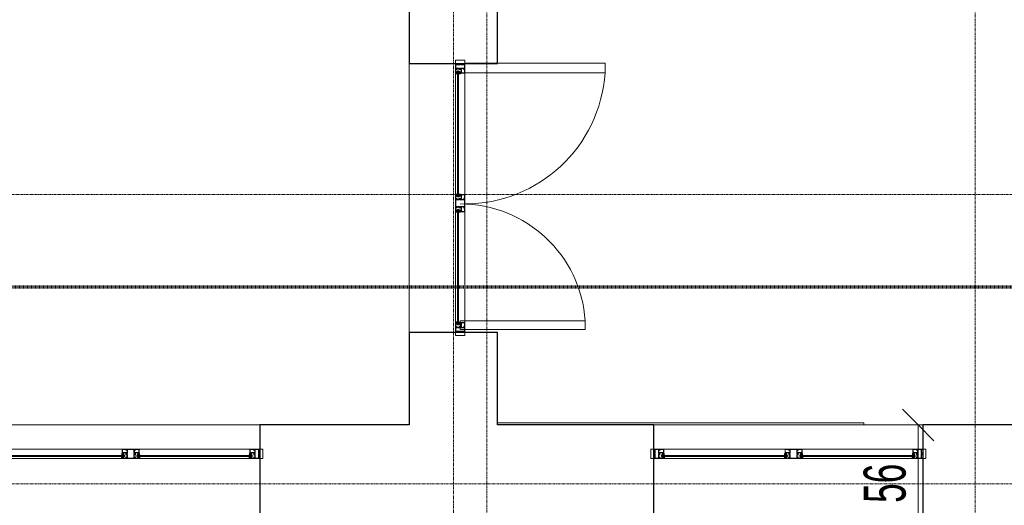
# Model space of a CAD drawing. Header units: millimetres. Extents: x -56965 to 15328, y -25411 to 16900.
# Tile 54 of 69: x -18533 to -13845, y 2273 to 4583. Entities that reach past the tile are written whole.
import ezdxf

# ---------------------------------------------------------------- set-up
doc = ezdxf.new("R2010")
doc.units = ezdxf.units.MM
doc.linetypes.add('Kreska', pattern=[6.35, 3.175, -3.175])
doc.linetypes.add('Linia siatki', pattern=[22.225, 12.7, -3.175, 3.175, -3.175])
for name, color, linetype, lineweight in [('A-ANNO-DIMS', 7, 'Continuous', 5), ('A-ANNO-DIMS-100', 7, 'Continuous', 5), ('A-AREA', 7, 'Continuous', 5), ('A-DETL-GENF', 7, 'Continuous', 5), ('A-DOOR', 7, 'Continuous', 5), ('A-FLOR', 7, 'Continuous', 5), ('A-GLAZ', 7, 'Continuous', 5), ('A-WALL', 7, 'Continuous', 5), ('G-ANNO-SYMB', 7, 'Continuous', 5), ('G-IMPT', 7, 'Continuous', 5), ('S-GRID', 7, 'Continuous', 5), ('S-STRS', 7, 'Continuous', 5)]:
    doc.layers.add(name, color=color, linetype=linetype, lineweight=lineweight)
doc.styles.add('Arial_4', font='arial.ttf', dxfattribs={"width": 0.6, "height": 200})
doc.dimstyles.new('standard_wielkość_otworów', dxfattribs={"dimscale": 304.8, "dimtxt": 204.05188, "dimasz": 0.492126, "dimexe": 0.328084, "dimexo": 0.0625, "dimgap": 0, "dimtad": 1, "dimdec": 0, "dimlfac": 0.1, "dimzin": 0, "dimdsep": 46, "dimtxsty": 'Arial_4', "dimblk1": 'OBLIQUE', "dimblk2": 'OBLIQUE', "dimsah": 1, "dimcen": 0.09, "dimazin": 0, "dimtfac": 1, "dimtdec": 4, "dimtix": 1, "dimtmove": 0, "dimatfit": 3, "dimfxl": 0.328084, "dimfxlon": 1, "dimtvp": 1, "dimtolj": 1, "dimtzin": 0, "dimarcsym": 2})

# ---------------------------------------------------------------- blocks, each defined once
blk = doc.blocks.new('Aluprof_MB-45_I_Alu_Window-FIX-4-panel_ENG_R-00495 - 1230 x 1480-1588573-PARTER')
at = {"layer": 'A-DETL-GENF'}
for p, q in [((-68.5, -120), (-590, -120)), ((-590, -129), (-68.5, -129)), ((-590, -135), (-68.5, -135)), ((590, -120), (18.5, -120)), ((18.5, -129), (590, -129)), ((18.5, -135), (590, -135)), ((-63.7, -165), (-593.3, -165)), ((593.2, -165), (-13.9, -165))]:
    blk.add_line(p, q, dxfattribs=at)
at = {"layer": 'A-GLAZ', "color": 55, "true_color": 0xafaf3c}
for p, q in [((-655, -120), (-640, -120)), ((-655, -165), (-655, -120)), ((-640, -120), (-640, -165)), ((655, -120), (640, -120)), ((640, -120), (640, -165)), ((655, -165), (655, -120)), ((-640, -165), (-655, -165)), ((640, -165), (655, -165))]:
    blk.add_line(p, q, dxfattribs=at)
at = {"layer": 'G-IMPT'}
for p, q in [((-602.7, -135), (-602.4, -135)), ((-593.2, -138.6), (-595.1, -138.6)), ((-592.6, -137.7), (-592.7, -138.2)), ((-592.4, -135), (-590.9, -135)), ((-589.9, -136.7), (-591.1, -142.9)), ((-68.6, -136.7), (-67.4, -142.9)), ((-66.1, -135), (-67.6, -135)), ((-65.9, -137.7), (-65.8, -138.2)), ((-65.3, -138.6), (-63.4, -138.6)), ((-55.8, -135), (-56.1, -135)), ((5.8, -135), (6.1, -135)), ((15.3, -138.6), (13.4, -138.6)), ((15.9, -137.7), (15.8, -138.2)), ((16.1, -135), (17.6, -135)), ((18.6, -136.7), (17.4, -142.9)), ((589.9, -136.7), (591.1, -142.9)), ((592.4, -135), (590.9, -135)), ((592.6, -137.7), (592.7, -138.2)), ((593.2, -138.6), (595.1, -138.6)), ((602.7, -135), (602.4, -135)), ((-593, -143.4), (-592.9, -141.7)), ((-591.9, -143.6), (-592.8, -143.6)), ((-66.6, -143.6), (-65.7, -143.6)), ((-65.5, -143.4), (-65.6, -141.7)), ((15.5, -143.4), (15.6, -141.7)), ((16.6, -143.6), (15.7, -143.6)), ((591.9, -143.6), (592.8, -143.6)), ((593, -143.4), (592.9, -141.7))]:
    blk.add_line(p, q, dxfattribs=at)
at = {"layer": 'G-IMPT', "flags": 128}
for points in [[(-590, -120.5), (-590.5, -120), (-640, -120), (-640, -123.6), (-638.5, -124), (-638, -124), (-638, -122), (-635, -122), (-635, -131.7), (-634.8, -131.9), (-635, -132.1), (-635, -140), (-638, -140), (-638, -138), (-638.5, -138), (-640, -138.4), (-640, -146.6), (-638.5, -147), (-638, -147), (-638, -145), (-635, -145), (-635, -153.8), (-634.8, -154), (-635, -154.2), (-635, -163), (-638, -163), (-638, -161), (-638.5, -161), (-640, -161.4), (-640, -165), (-611, -165), (-611, -161.4), (-612.5, -161), (-613, -161), (-613, -163), (-616, -163), (-616, -154.2), (-616.2, -154), (-616, -153.8), (-616, -145), (-613, -145), (-613, -147), (-612.5, -147), (-611, -146.6), (-611, -135.9), (-611.2, -135.7), (-612, -135.7), (-612.2, -135.9), (-612.2, -137.2), (-616, -137.2), (-616, -132.1), (-616.2, -131.9), (-616, -131.7), (-616, -126.7), (-612.2, -126.7), (-612.2, -128), (-612, -128.2), (-611.2, -128.2), (-611, -128), (-611, -125.5), (-611.2, -125.3), (-614.5, -125.3), (-614.5, -124), (-616, -124), (-616, -121.6), (-600, -121.6), (-600, -124), (-601.5, -124), (-601.5, -125), (-598, -125), (-597, -124), (-598.5, -124), (-598.5, -121.5), (-591.5, -121.5), (-591.5, -124), (-593, -124), (-592, -125), (-590, -125)], [(-617.6, -138.2), (-617.1, -138.7), (-612.5, -138.7), (-612.5, -143.5), (-617.1, -143.5), (-617.6, -144), (-617.6, -163.4), (-633.4, -163.4), (-633.4, -144), (-633.9, -143.5), (-638.5, -143.5), (-638.5, -141.5), (-633.9, -141.5), (-633.4, -141), (-633.4, -121.6), (-617.6, -121.6)], [(-596.3, -128.9), (-597.9, -128.9), (-598.7, -129), (-600, -129), (-600.3, -128.7), (-600, -125.3), (-599.7, -125), (-590.3, -125), (-590, -125.3), (-589.7, -128.7), (-590, -129), (-591.3, -129), (-592.1, -128.9), (-593.7, -128.9), (-594.4, -129), (-595.6, -129)], [(-62.2, -128.9), (-60.6, -128.9), (-59.8, -129), (-58.5, -129), (-58.2, -128.7), (-58.5, -125.3), (-58.8, -125), (-68.2, -125), (-68.5, -125.3), (-68.8, -128.7), (-68.5, -129), (-67.2, -129), (-66.4, -128.9), (-64.8, -128.9), (-64.1, -129), (-62.9, -129)], [(18, -120), (18.5, -120.5), (18.5, -125), (16.5, -125), (15.5, -124), (17, -124), (17, -121.5), (10, -121.5), (10, -124), (11.5, -124), (10.5, -125), (7, -125), (7, -124), (8.5, -124), (8.5, -121.8), (-7.5, -121.8), (-7.5, -124), (-6, -124), (-6, -125.3), (-2.7, -125.3), (-2.5, -125.5), (-2.5, -128), (-2.7, -128.2), (-3.5, -128.2), (-3.7, -128), (-3.7, -126.7), (-7.6, -126.7), (-7.6, -131.7), (-7.8, -131.9), (-7.6, -132.1), (-7.6, -137.2), (-3.7, -137.2), (-3.7, -135.9), (-3.5, -135.7), (-2.7, -135.7), (-2.5, -135.9), (-2.5, -146.6), (-4, -147), (-4.5, -147), (-4.5, -145), (-7.5, -145), (-7.5, -153.8), (-7.7, -154), (-7.5, -154.2), (-7.5, -163), (-4.5, -163), (-4.5, -161), (-4, -161), (-2.5, -161.4), (-2.5, -165), (-47.5, -165), (-47.5, -161.4), (-46, -161), (-45.5, -161), (-45.5, -163), (-42.5, -163), (-42.5, -154.2), (-42.3, -154), (-42.5, -153.8), (-42.5, -145), (-45.5, -145), (-45.5, -147), (-46, -147), (-47.5, -146.6), (-47.5, -135.9), (-47.3, -135.7), (-46.5, -135.7), (-46.3, -135.9), (-46.3, -137.2), (-42.4, -137.2), (-42.4, -132.1), (-42.2, -131.9), (-42.4, -131.7), (-42.4, -126.7), (-46.3, -126.7), (-46.3, -128), (-46.5, -128.2), (-47.3, -128.2), (-47.5, -128), (-47.5, -125.5), (-47.3, -125.3), (-44, -125.3), (-44, -124), (-42.5, -124), (-42.5, -121.6), (-58.5, -121.6), (-58.5, -124), (-57, -124), (-57, -125), (-60.5, -125), (-61.5, -124), (-60, -124), (-60, -121.5), (-67, -121.5), (-67, -124), (-65.5, -124), (-66.5, -125), (-68.5, -125), (-68.5, -120.5), (-68, -120)], [(-40.7, -121.8), (-9.3, -121.8), (-9.3, -138.5), (-8.8, -139), (-4.3, -139), (-4.3, -143.2), (-8.8, -143.2), (-9.3, -143.7), (-9.3, -163.2), (-40.7, -163.2), (-40.7, -143.7), (-41.2, -143.2), (-45.7, -143.2), (-45.7, -139), (-41.2, -139), (-40.7, -138.5)], [(12.2, -128.9), (10.6, -128.9), (9.8, -129), (8.5, -129), (8.2, -128.7), (8.5, -125.3), (8.8, -125), (18.2, -125), (18.5, -125.3), (18.8, -128.7), (18.5, -129), (17.2, -129), (16.4, -128.9), (14.8, -128.9), (14.1, -129), (12.9, -129)], [(596.3, -128.9), (597.9, -128.9), (598.7, -129), (600, -129), (600.3, -128.7), (600, -125.3), (599.7, -125), (590.3, -125), (590, -125.3), (589.7, -128.7), (590, -129), (591.3, -129), (592.1, -128.9), (593.7, -128.9), (594.4, -129), (595.6, -129)], [(590, -120.5), (590.5, -120), (640, -120), (640, -123.6), (638.5, -124), (638, -124), (638, -122), (635, -122), (635, -131.7), (634.8, -131.9), (635, -132.1), (635, -140), (638, -140), (638, -138), (638.5, -138), (640, -138.4), (640, -146.6), (638.5, -147), (638, -147), (638, -145), (635, -145), (635, -153.8), (634.8, -154), (635, -154.2), (635, -163), (638, -163), (638, -161), (638.5, -161), (640, -161.4), (640, -165), (611, -165), (611, -161.4), (612.5, -161), (613, -161), (613, -163), (616, -163), (616, -154.2), (616.2, -154), (616, -153.8), (616, -145), (613, -145), (613, -147), (612.5, -147), (611, -146.6), (611, -135.9), (611.2, -135.7), (612, -135.7), (612.2, -135.9), (612.2, -137.2), (616, -137.2), (616, -132.1), (616.2, -131.9), (616, -131.7), (616, -126.7), (612.2, -126.7), (612.2, -128), (612, -128.2), (611.2, -128.2), (611, -128), (611, -125.5), (611.2, -125.3), (614.5, -125.3), (614.5, -124), (616, -124), (616, -121.6), (600, -121.6), (600, -124), (601.5, -124), (601.5, -125), (598, -125), (597, -124), (598.5, -124), (598.5, -121.5), (591.5, -121.5), (591.5, -124), (593, -124), (592, -125), (590, -125)], [(617.6, -138.2), (617.1, -138.7), (612.5, -138.7), (612.5, -143.5), (617.1, -143.5), (617.6, -144), (617.6, -163.4), (633.4, -163.4), (633.4, -144), (633.9, -143.5), (638.5, -143.5), (638.5, -141.5), (633.9, -141.5), (633.4, -141), (633.4, -121.6), (617.6, -121.6)], [(-613.2, -160.8), (-613.3, -161.2), (-613.9, -161.4), (-615, -160.7), (-614.7, -159.8), (-609.8, -159.8), (-609.8, -163.1), (-609.3, -163.6), (-595.4, -163.6), (-594.4, -162.6), (-594.4, -148.7), (-594.9, -148.2), (-612.2, -148.2), (-615.1, -148.2), (-615.5, -147.3), (-613.6, -145.5), (-613.2, -145.6), (-613.2, -147.2), (-611, -147.2), (-594.8, -147.2), (-594.3, -146.7), (-594.3, -144.5), (-595.5, -144.5), (-600.6, -142.6), (-601, -142.1), (-600.9, -141.7), (-600.2, -141.5), (-595.3, -143.3), (-594.5, -143.3), (-594.8, -141.5), (-593.5, -141.5), (-593, -142), (-593, -164.7), (-593.3, -165), (-611, -165), (-611, -160.8)], [(-45.3, -160.8), (-45.2, -161.2), (-44.6, -161.4), (-43.5, -160.7), (-43.8, -159.8), (-48.7, -159.8), (-48.7, -163.1), (-49.2, -163.6), (-63.1, -163.6), (-64.1, -162.6), (-64.1, -148.7), (-63.6, -148.2), (-46.3, -148.2), (-43.4, -148.2), (-43, -147.3), (-44.9, -145.5), (-45.3, -145.6), (-45.3, -147.2), (-47.5, -147.2), (-63.7, -147.2), (-64.2, -146.7), (-64.2, -144.5), (-63, -144.5), (-57.9, -142.6), (-57.5, -142.1), (-57.6, -141.7), (-58.3, -141.5), (-63.2, -143.3), (-64, -143.3), (-63.7, -141.5), (-65, -141.5), (-65.5, -142), (-65.5, -164.7), (-65.3, -165), (-47.5, -165), (-47.5, -160.8)], [(-4.7, -160.8), (-4.8, -161.2), (-5.4, -161.4), (-6.5, -160.7), (-6.2, -159.8), (-1.3, -159.8), (-1.3, -163.1), (-0.8, -163.6), (13.1, -163.6), (14.1, -162.6), (14.1, -148.7), (13.6, -148.2), (-3.7, -148.2), (-6.6, -148.2), (-7, -147.3), (-5.1, -145.5), (-4.7, -145.6), (-4.7, -147.2), (-2.5, -147.2), (13.7, -147.2), (14.2, -146.7), (14.2, -144.5), (13, -144.5), (7.9, -142.6), (7.5, -142.1), (7.6, -141.7), (8.3, -141.5), (13.2, -143.3), (14, -143.3), (13.7, -141.5), (15, -141.5), (15.5, -142), (15.5, -164.7), (15.2, -165), (-2.5, -165), (-2.5, -160.8)], [(613.2, -160.8), (613.3, -161.2), (613.9, -161.4), (615, -160.7), (614.7, -159.8), (609.8, -159.8), (609.8, -163.1), (609.3, -163.6), (595.4, -163.6), (594.4, -162.6), (594.4, -148.7), (594.9, -148.2), (612.2, -148.2), (615.1, -148.2), (615.5, -147.3), (613.6, -145.5), (613.2, -145.6), (613.2, -147.2), (611, -147.2), (594.8, -147.2), (594.3, -146.7), (594.3, -144.5), (595.5, -144.5), (600.6, -142.6), (601, -142.1), (600.9, -141.7), (600.2, -141.5), (595.3, -143.3), (594.5, -143.3), (594.8, -141.5), (593.5, -141.5), (593, -142), (593, -164.7), (593.2, -165), (611, -165), (611, -160.8)]]:
    blk.add_lwpolyline(points, close=True, dxfattribs=at)
for points in [[(-544, -129), (-604, -129), (-604, -135), (-544, -135)], [(-597, -125), (-597, -124), (-597.5, -124), (-597.5, -123.5), (-597.3, -123.1), (-596.5, -122), (-593.5, -122), (-592.7, -123.1), (-592.5, -123.5), (-592.5, -124), (-593, -124), (-593, -125)], [(-114.5, -129), (-54.5, -129), (-54.5, -135), (-114.5, -135)], [(-61.5, -125), (-61.5, -124), (-61, -124), (-61, -123.5), (-61.2, -123.1), (-62, -122), (-65, -122), (-65.8, -123.1), (-66, -123.5), (-66, -124), (-65.5, -124), (-65.5, -125)], [(64.5, -129), (4.5, -129), (4.5, -135), (64.5, -135)], [(11.5, -125), (11.5, -124), (11, -124), (11, -123.5), (11.2, -123.1), (12, -122), (15, -122), (15.8, -123.1), (16, -123.5), (16, -124), (15.5, -124), (15.5, -125)], [(544, -129), (604, -129), (604, -135), (544, -135)], [(597, -125), (597, -124), (597.5, -124), (597.5, -123.5), (597.3, -123.1), (596.5, -122), (593.5, -122), (592.7, -123.1), (592.5, -123.5), (592.5, -124), (593, -124), (593, -125)], [(-593.1, -141.5), (-595.2, -141.5), (-595.4, -142.3)], [(-65.4, -141.5), (-63.3, -141.5), (-63.1, -142.3)], [(15.4, -141.5), (13.3, -141.5), (13.1, -142.3)], [(593.1, -141.5), (595.2, -141.5), (595.4, -142.3)]]:
    blk.add_lwpolyline(points, dxfattribs=at)
at = {"layer": 'G-IMPT'}
for centre in [(-595, -123.7), (-63.5, -123.7), (13.5, -123.7), (595, -123.7)]:
    blk.add_circle(centre, 1, dxfattribs=at)
for centre, radius, start, end in [((-602.8, -135.8), 0.82, 88.3309, 254.1936), ((-606.2, -147), 10.9, 24.1906, 72.9309), ((-603, -142.1), 7.1, 38.4087, 84.7254), ((-597, -137.3), 0.57, 216.6541, 311.4905), ((-592.3, -139.8), 4.82, 91.8339, 154.522), ((-592.3, -139), 3.53, 72.0819, 164.2736), ((-595.1, -138), 0.606, 180.9387, 274.7577), ((-593.4, -138), 0.711, 284.2724, 341.4484), ((-591.2, -138), 1.38, 95.8715, 168.0912), ((-591.4, -136.1), 0.492, 278.4511, 68.4438), ((-591, -136.2), 1.19, 335.9195, 86.1021), ((-67.5, -136.2), 1.19, 93.8979, 204.0805), ((-67.1, -136.1), 0.492, 111.5562, 261.5489), ((-66.2, -139), 3.53, 15.7264, 107.9181), ((-67.3, -138), 1.38, 11.9088, 84.1285), ((-66.2, -139.8), 4.82, 25.478, 88.1661), ((-65.1, -138), 0.711, 198.5516, 255.7276), ((-63.4, -138), 0.606, 265.2423, 359.0613), ((-52.3, -147), 10.9, 107.0691, 155.8094), ((-61.5, -137.3), 0.57, 228.5095, 323.3459), ((-55.5, -142.1), 7.1, 95.2746, 141.5913), ((-55.7, -135.8), 0.82, 285.8064, 91.6691), ((5.7, -135.8), 0.82, 88.3309, 254.1936), ((2.3, -147), 10.9, 24.1906, 72.9309), ((5.5, -142.1), 7.1, 38.4087, 84.7254), ((11.5, -137.3), 0.57, 216.6541, 311.4905), ((16.2, -139.8), 4.82, 91.8339, 154.522), ((16.2, -139), 3.53, 72.0819, 164.2736), ((13.4, -138), 0.606, 180.9387, 274.7577), ((15.1, -138), 0.711, 284.2724, 341.4484), ((17.3, -138), 1.38, 95.8715, 168.0912), ((17.1, -136.1), 0.492, 278.4511, 68.4438), ((17.5, -136.2), 1.19, 335.9195, 86.1021), ((591, -136.2), 1.19, 93.8979, 204.0805), ((591.4, -136.1), 0.492, 111.5562, 261.5489), ((592.3, -139), 3.53, 15.7264, 107.9181), ((591.2, -138), 1.38, 11.9088, 84.1285), ((592.3, -139.8), 4.82, 25.478, 88.1661), ((593.4, -138), 0.711, 198.5516, 255.7276), ((595.1, -138), 0.606, 265.2423, 359.0613), ((606.2, -147), 10.9, 107.0691, 155.8094), ((597, -137.3), 0.57, 228.5095, 323.3459), ((603, -142.1), 7.1, 95.2746, 141.5913), ((602.8, -135.8), 0.82, 285.8064, 91.6691), ((-595.9, -142.2), 0.5, 224.7824, 345), ((-593.1, -141.7), 0.2, 355, 90), ((-592.8, -143.4), 0.2, 175, 270), ((-591.9, -142.8), 0.8, 270, 355.7208), ((-66.6, -142.8), 0.8, 184.2792, 270), ((-65.7, -143.4), 0.2, 270, 5), ((-65.4, -141.7), 0.2, 90, 185), ((-62.6, -142.2), 0.5, 195, 315.2176), ((12.6, -142.2), 0.5, 224.7824, 345), ((15.4, -141.7), 0.2, 355, 90), ((15.7, -143.4), 0.2, 175, 270), ((16.6, -142.8), 0.8, 270, 355.7208), ((591.9, -142.8), 0.8, 184.2792, 270), ((592.8, -143.4), 0.2, 270, 5), ((593.1, -141.7), 0.2, 90, 185), ((595.9, -142.2), 0.5, 195, 315.2176)]:
    blk.add_arc(centre, radius, start, end, dxfattribs=at)
blk = doc.blocks.new('Aluprof_MB-45_I_Alu_Window-FIX-4-panel_ENG_R-00495 - 1230 x 1483-1792114-PARTER')
at = {"layer": 'A-DETL-GENF'}
for p, q in [((-68.5, -10), (-590, -10)), ((-590, -19), (-68.5, -19)), ((-590, -25), (-68.5, -25)), ((590, -10), (18.5, -10)), ((18.5, -19), (590, -19)), ((18.5, -25), (590, -25)), ((-63.7, -55), (-593.3, -55)), ((593.2, -55), (-13.9, -55))]:
    blk.add_line(p, q, dxfattribs=at)
at = {"layer": 'A-GLAZ', "color": 55, "true_color": 0xafaf3c}
for p, q in [((-655, -10), (-640, -10)), ((-655, -55), (-655, -10)), ((-640, -10), (-640, -55)), ((655, -10), (640, -10)), ((640, -10), (640, -55)), ((655, -55), (655, -10)), ((-640, -55), (-655, -55)), ((640, -55), (655, -55))]:
    blk.add_line(p, q, dxfattribs=at)
at = {"layer": 'G-IMPT'}
for p, q in [((-602.7, -25), (-602.4, -25)), ((-593.2, -28.6), (-595.1, -28.6)), ((-593, -33.4), (-592.9, -31.7)), ((-591.9, -33.6), (-592.8, -33.6)), ((-592.6, -27.7), (-592.7, -28.2)), ((-592.4, -25), (-590.9, -25)), ((-589.9, -26.7), (-591.1, -32.9)), ((-68.6, -26.7), (-67.4, -32.9)), ((-66.1, -25), (-67.6, -25)), ((-66.6, -33.6), (-65.7, -33.6)), ((-65.9, -27.7), (-65.8, -28.2)), ((-65.5, -33.4), (-65.6, -31.7)), ((-65.3, -28.6), (-63.4, -28.6)), ((-55.8, -25), (-56.1, -25)), ((5.8, -25), (6.1, -25)), ((15.3, -28.6), (13.4, -28.6)), ((15.5, -33.4), (15.6, -31.7)), ((16.6, -33.6), (15.7, -33.6)), ((15.9, -27.7), (15.8, -28.2)), ((16.1, -25), (17.6, -25)), ((18.6, -26.7), (17.4, -32.9)), ((589.9, -26.7), (591.1, -32.9)), ((592.4, -25), (590.9, -25)), ((591.9, -33.6), (592.8, -33.6)), ((592.6, -27.7), (592.7, -28.2)), ((593, -33.4), (592.9, -31.7)), ((593.2, -28.6), (595.1, -28.6)), ((602.7, -25), (602.4, -25))]:
    blk.add_line(p, q, dxfattribs=at)
at = {"layer": 'G-IMPT', "flags": 128}
for points in [[(-590, -10.5), (-590.5, -10), (-640, -10), (-640, -13.6), (-638.5, -14), (-638, -14), (-638, -12), (-635, -12), (-635, -21.7), (-634.8, -21.9), (-635, -22.1), (-635, -30), (-638, -30), (-638, -28), (-638.5, -28), (-640, -28.4), (-640, -36.6), (-638.5, -37), (-638, -37), (-638, -35), (-635, -35), (-635, -43.8), (-634.8, -44), (-635, -44.2), (-635, -53), (-638, -53), (-638, -51), (-638.5, -51), (-640, -51.4), (-640, -55), (-611, -55), (-611, -51.4), (-612.5, -51), (-613, -51), (-613, -53), (-616, -53), (-616, -44.2), (-616.2, -44), (-616, -43.8), (-616, -35), (-613, -35), (-613, -37), (-612.5, -37), (-611, -36.6), (-611, -25.9), (-611.2, -25.7), (-612, -25.7), (-612.2, -25.9), (-612.2, -27.2), (-616, -27.2), (-616, -22.1), (-616.2, -21.9), (-616, -21.7), (-616, -16.7), (-612.2, -16.7), (-612.2, -18), (-612, -18.2), (-611.2, -18.2), (-611, -18), (-611, -15.5), (-611.2, -15.3), (-614.5, -15.3), (-614.5, -14), (-616, -14), (-616, -11.6), (-600, -11.6), (-600, -14), (-601.5, -14), (-601.5, -15), (-598, -15), (-597, -14), (-598.5, -14), (-598.5, -11.5), (-591.5, -11.5), (-591.5, -14), (-593, -14), (-592, -15), (-590, -15)], [(-617.6, -28.2), (-617.1, -28.7), (-612.5, -28.7), (-612.5, -33.5), (-617.1, -33.5), (-617.6, -34), (-617.6, -53.4), (-633.4, -53.4), (-633.4, -34), (-633.9, -33.5), (-638.5, -33.5), (-638.5, -31.5), (-633.9, -31.5), (-633.4, -31), (-633.4, -11.6), (-617.6, -11.6)], [(-613.2, -50.8), (-613.3, -51.2), (-613.9, -51.4), (-615, -50.7), (-614.7, -49.8), (-609.8, -49.8), (-609.8, -53.1), (-609.3, -53.6), (-595.4, -53.6), (-594.4, -52.6), (-594.4, -38.7), (-594.9, -38.2), (-612.2, -38.2), (-615.1, -38.2), (-615.5, -37.3), (-613.6, -35.5), (-613.2, -35.6), (-613.2, -37.2), (-611, -37.2), (-594.8, -37.2), (-594.3, -36.7), (-594.3, -34.5), (-595.5, -34.5), (-600.6, -32.6), (-601, -32.1), (-600.9, -31.7), (-600.2, -31.5), (-595.3, -33.3), (-594.5, -33.3), (-594.8, -31.5), (-593.5, -31.5), (-593, -32), (-593, -54.7), (-593.3, -55), (-611, -55), (-611, -50.8)], [(-596.3, -18.9), (-597.9, -18.9), (-598.7, -19), (-600, -19), (-600.3, -18.7), (-600, -15.3), (-599.7, -15), (-590.3, -15), (-590, -15.3), (-589.7, -18.7), (-590, -19), (-591.3, -19), (-592.1, -18.9), (-593.7, -18.9), (-594.4, -19), (-595.6, -19)], [(-62.2, -18.9), (-60.6, -18.9), (-59.8, -19), (-58.5, -19), (-58.2, -18.7), (-58.5, -15.3), (-58.8, -15), (-68.2, -15), (-68.5, -15.3), (-68.8, -18.7), (-68.5, -19), (-67.2, -19), (-66.4, -18.9), (-64.8, -18.9), (-64.1, -19), (-62.9, -19)], [(18, -10), (18.5, -10.5), (18.5, -15), (16.5, -15), (15.5, -14), (17, -14), (17, -11.5), (10, -11.5), (10, -14), (11.5, -14), (10.5, -15), (7, -15), (7, -14), (8.5, -14), (8.5, -11.8), (-7.5, -11.8), (-7.5, -14), (-6, -14), (-6, -15.3), (-2.7, -15.3), (-2.5, -15.5), (-2.5, -18), (-2.7, -18.2), (-3.5, -18.2), (-3.7, -18), (-3.7, -16.7), (-7.6, -16.7), (-7.6, -21.7), (-7.8, -21.9), (-7.6, -22.1), (-7.6, -27.2), (-3.7, -27.2), (-3.7, -25.9), (-3.5, -25.7), (-2.7, -25.7), (-2.5, -25.9), (-2.5, -36.6), (-4, -37), (-4.5, -37), (-4.5, -35), (-7.5, -35), (-7.5, -43.8), (-7.7, -44), (-7.5, -44.2), (-7.5, -53), (-4.5, -53), (-4.5, -51), (-4, -51), (-2.5, -51.4), (-2.5, -55), (-47.5, -55), (-47.5, -51.4), (-46, -51), (-45.5, -51), (-45.5, -53), (-42.5, -53), (-42.5, -44.2), (-42.3, -44), (-42.5, -43.8), (-42.5, -35), (-45.5, -35), (-45.5, -37), (-46, -37), (-47.5, -36.6), (-47.5, -25.9), (-47.3, -25.7), (-46.5, -25.7), (-46.3, -25.9), (-46.3, -27.2), (-42.4, -27.2), (-42.4, -22.1), (-42.2, -21.9), (-42.4, -21.7), (-42.4, -16.7), (-46.3, -16.7), (-46.3, -18), (-46.5, -18.2), (-47.3, -18.2), (-47.5, -18), (-47.5, -15.5), (-47.3, -15.3), (-44, -15.3), (-44, -14), (-42.5, -14), (-42.5, -11.6), (-58.5, -11.6), (-58.5, -14), (-57, -14), (-57, -15), (-60.5, -15), (-61.5, -14), (-60, -14), (-60, -11.5), (-67, -11.5), (-67, -14), (-65.5, -14), (-66.5, -15), (-68.5, -15), (-68.5, -10.5), (-68, -10)], [(-45.3, -50.8), (-45.2, -51.2), (-44.6, -51.4), (-43.5, -50.7), (-43.8, -49.8), (-48.7, -49.8), (-48.7, -53.1), (-49.2, -53.6), (-63.1, -53.6), (-64.1, -52.6), (-64.1, -38.7), (-63.6, -38.2), (-46.3, -38.2), (-43.4, -38.2), (-43, -37.3), (-44.9, -35.5), (-45.3, -35.6), (-45.3, -37.2), (-47.5, -37.2), (-63.7, -37.2), (-64.2, -36.7), (-64.2, -34.5), (-63, -34.5), (-57.9, -32.6), (-57.5, -32.1), (-57.6, -31.7), (-58.3, -31.5), (-63.2, -33.3), (-64, -33.3), (-63.7, -31.5), (-65, -31.5), (-65.5, -32), (-65.5, -54.7), (-65.3, -55), (-47.5, -55), (-47.5, -50.8)], [(-40.7, -11.8), (-9.3, -11.8), (-9.3, -28.5), (-8.8, -29), (-4.3, -29), (-4.3, -33.2), (-8.8, -33.2), (-9.3, -33.7), (-9.3, -53.2), (-40.7, -53.2), (-40.7, -33.7), (-41.2, -33.2), (-45.7, -33.2), (-45.7, -29), (-41.2, -29), (-40.7, -28.5)], [(-4.7, -50.8), (-4.8, -51.2), (-5.4, -51.4), (-6.5, -50.7), (-6.2, -49.8), (-1.3, -49.8), (-1.3, -53.1), (-0.8, -53.6), (13.1, -53.6), (14.1, -52.6), (14.1, -38.7), (13.6, -38.2), (-3.7, -38.2), (-6.6, -38.2), (-7, -37.3), (-5.1, -35.5), (-4.7, -35.6), (-4.7, -37.2), (-2.5, -37.2), (13.7, -37.2), (14.2, -36.7), (14.2, -34.5), (13, -34.5), (7.9, -32.6), (7.5, -32.1), (7.6, -31.7), (8.3, -31.5), (13.2, -33.3), (14, -33.3), (13.7, -31.5), (15, -31.5), (15.5, -32), (15.5, -54.7), (15.2, -55), (-2.5, -55), (-2.5, -50.8)], [(12.2, -18.9), (10.6, -18.9), (9.8, -19), (8.5, -19), (8.2, -18.7), (8.5, -15.3), (8.8, -15), (18.2, -15), (18.5, -15.3), (18.8, -18.7), (18.5, -19), (17.2, -19), (16.4, -18.9), (14.8, -18.9), (14.1, -19), (12.9, -19)], [(596.3, -18.9), (597.9, -18.9), (598.7, -19), (600, -19), (600.3, -18.7), (600, -15.3), (599.7, -15), (590.3, -15), (590, -15.3), (589.7, -18.7), (590, -19), (591.3, -19), (592.1, -18.9), (593.7, -18.9), (594.4, -19), (595.6, -19)], [(590, -10.5), (590.5, -10), (640, -10), (640, -13.6), (638.5, -14), (638, -14), (638, -12), (635, -12), (635, -21.7), (634.8, -21.9), (635, -22.1), (635, -30), (638, -30), (638, -28), (638.5, -28), (640, -28.4), (640, -36.6), (638.5, -37), (638, -37), (638, -35), (635, -35), (635, -43.8), (634.8, -44), (635, -44.2), (635, -53), (638, -53), (638, -51), (638.5, -51), (640, -51.4), (640, -55), (611, -55), (611, -51.4), (612.5, -51), (613, -51), (613, -53), (616, -53), (616, -44.2), (616.2, -44), (616, -43.8), (616, -35), (613, -35), (613, -37), (612.5, -37), (611, -36.6), (611, -25.9), (611.2, -25.7), (612, -25.7), (612.2, -25.9), (612.2, -27.2), (616, -27.2), (616, -22.1), (616.2, -21.9), (616, -21.7), (616, -16.7), (612.2, -16.7), (612.2, -18), (612, -18.2), (611.2, -18.2), (611, -18), (611, -15.5), (611.2, -15.3), (614.5, -15.3), (614.5, -14), (616, -14), (616, -11.6), (600, -11.6), (600, -14), (601.5, -14), (601.5, -15), (598, -15), (597, -14), (598.5, -14), (598.5, -11.5), (591.5, -11.5), (591.5, -14), (593, -14), (592, -15), (590, -15)], [(613.2, -50.8), (613.3, -51.2), (613.9, -51.4), (615, -50.7), (614.7, -49.8), (609.8, -49.8), (609.8, -53.1), (609.3, -53.6), (595.4, -53.6), (594.4, -52.6), (594.4, -38.7), (594.9, -38.2), (612.2, -38.2), (615.1, -38.2), (615.5, -37.3), (613.6, -35.5), (613.2, -35.6), (613.2, -37.2), (611, -37.2), (594.8, -37.2), (594.3, -36.7), (594.3, -34.5), (595.5, -34.5), (600.6, -32.6), (601, -32.1), (600.9, -31.7), (600.2, -31.5), (595.3, -33.3), (594.5, -33.3), (594.8, -31.5), (593.5, -31.5), (593, -32), (593, -54.7), (593.2, -55), (611, -55), (611, -50.8)], [(617.6, -28.2), (617.1, -28.7), (612.5, -28.7), (612.5, -33.5), (617.1, -33.5), (617.6, -34), (617.6, -53.4), (633.4, -53.4), (633.4, -34), (633.9, -33.5), (638.5, -33.5), (638.5, -31.5), (633.9, -31.5), (633.4, -31), (633.4, -11.6), (617.6, -11.6)]]:
    blk.add_lwpolyline(points, close=True, dxfattribs=at)
for points in [[(-544, -19), (-604, -19), (-604, -25), (-544, -25)], [(-597, -15), (-597, -14), (-597.5, -14), (-597.5, -13.5), (-597.3, -13.1), (-596.5, -12), (-593.5, -12), (-592.7, -13.1), (-592.5, -13.5), (-592.5, -14), (-593, -14), (-593, -15)], [(-593.1, -31.5), (-595.2, -31.5), (-595.4, -32.3)], [(-114.5, -19), (-54.5, -19), (-54.5, -25), (-114.5, -25)], [(-61.5, -15), (-61.5, -14), (-61, -14), (-61, -13.5), (-61.2, -13.1), (-62, -12), (-65, -12), (-65.8, -13.1), (-66, -13.5), (-66, -14), (-65.5, -14), (-65.5, -15)], [(-65.4, -31.5), (-63.3, -31.5), (-63.1, -32.3)], [(64.5, -19), (4.5, -19), (4.5, -25), (64.5, -25)], [(11.5, -15), (11.5, -14), (11, -14), (11, -13.5), (11.2, -13.1), (12, -12), (15, -12), (15.8, -13.1), (16, -13.5), (16, -14), (15.5, -14), (15.5, -15)], [(15.4, -31.5), (13.3, -31.5), (13.1, -32.3)], [(544, -19), (604, -19), (604, -25), (544, -25)], [(597, -15), (597, -14), (597.5, -14), (597.5, -13.5), (597.3, -13.1), (596.5, -12), (593.5, -12), (592.7, -13.1), (592.5, -13.5), (592.5, -14), (593, -14), (593, -15)], [(593.1, -31.5), (595.2, -31.5), (595.4, -32.3)]]:
    blk.add_lwpolyline(points, dxfattribs=at)
at = {"layer": 'G-IMPT'}
for centre in [(-595, -13.7), (-63.5, -13.7), (13.5, -13.7), (595, -13.7)]:
    blk.add_circle(centre, 1, dxfattribs=at)
for centre, radius, start, end in [((-602.8, -25.8), 0.82, 88.3309, 254.1936), ((-606.2, -37), 10.9, 24.1906, 72.9309), ((-603, -32.1), 7.1, 38.4087, 84.7254), ((-597, -27.3), 0.57, 216.6541, 311.4905), ((-592.3, -29.8), 4.82, 91.8339, 154.522), ((-595.9, -32.2), 0.5, 224.7824, 345), ((-592.3, -29), 3.53, 72.0819, 164.2736), ((-595.1, -28), 0.606, 180.9387, 274.7577), ((-593.4, -28), 0.711, 284.2724, 341.4484), ((-593.1, -31.7), 0.2, 355, 90), ((-592.8, -33.4), 0.2, 175, 270), ((-591.2, -28), 1.38, 95.8715, 168.0912), ((-591.9, -32.8), 0.8, 270, 355.7208), ((-591.4, -26.1), 0.492, 278.4511, 68.4438), ((-591, -26.2), 1.19, 335.9195, 86.1021), ((-67.5, -26.2), 1.19, 93.8979, 204.0805), ((-67.1, -26.1), 0.492, 111.5562, 261.5489), ((-66.6, -32.8), 0.8, 184.2792, 270), ((-66.2, -29), 3.53, 15.7264, 107.9181), ((-67.3, -28), 1.38, 11.9088, 84.1285), ((-66.2, -29.8), 4.82, 25.478, 88.1661), ((-65.1, -28), 0.711, 198.5516, 255.7276), ((-65.7, -33.4), 0.2, 270, 5), ((-65.4, -31.7), 0.2, 90, 185), ((-63.4, -28), 0.606, 265.2423, 359.0613), ((-62.6, -32.2), 0.5, 195, 315.2176), ((-52.3, -37), 10.9, 107.0691, 155.8094), ((-61.5, -27.3), 0.57, 228.5095, 323.3459), ((-55.5, -32.1), 7.1, 95.2746, 141.5913), ((-55.7, -25.8), 0.82, 285.8064, 91.6691), ((5.7, -25.8), 0.82, 88.3309, 254.1936), ((2.3, -37), 10.9, 24.1906, 72.9309), ((5.5, -32.1), 7.1, 38.4087, 84.7254), ((11.5, -27.3), 0.57, 216.6541, 311.4905), ((16.2, -29.8), 4.82, 91.8339, 154.522), ((12.6, -32.2), 0.5, 224.7824, 345), ((16.2, -29), 3.53, 72.0819, 164.2736), ((13.4, -28), 0.606, 180.9387, 274.7577), ((15.1, -28), 0.711, 284.2724, 341.4484), ((15.4, -31.7), 0.2, 355, 90), ((15.7, -33.4), 0.2, 175, 270), ((17.3, -28), 1.38, 95.8715, 168.0912), ((16.6, -32.8), 0.8, 270, 355.7208), ((17.1, -26.1), 0.492, 278.4511, 68.4438), ((17.5, -26.2), 1.19, 335.9195, 86.1021), ((591, -26.2), 1.19, 93.8979, 204.0805), ((591.4, -26.1), 0.492, 111.5562, 261.5489), ((591.9, -32.8), 0.8, 184.2792, 270), ((592.3, -29), 3.53, 15.7264, 107.9181), ((591.2, -28), 1.38, 11.9088, 84.1285), ((592.3, -29.8), 4.82, 25.478, 88.1661), ((593.4, -28), 0.711, 198.5516, 255.7276), ((592.8, -33.4), 0.2, 270, 5), ((593.1, -31.7), 0.2, 90, 185), ((595.1, -28), 0.606, 265.2423, 359.0613), ((595.9, -32.2), 0.5, 195, 315.2176), ((606.2, -37), 10.9, 107.0691, 155.8094), ((597, -27.3), 0.57, 228.5095, 323.3459), ((603, -32.1), 7.1, 95.2746, 141.5913), ((602.8, -25.8), 0.82, 285.8064, 91.6691)]:
    blk.add_arc(centre, radius, start, end, dxfattribs=at)
blk = doc.blocks.new('DIMBLOCK265-PARTER')
at = {"layer": 'A-ANNO-DIMS-100', "color": 250, "true_color": 0x303030, "transparency": 16777216}
for p, q in [((-14255, 2655.6), (-14330, 2730.6)), ((-14255, 2655.6), (-14355, 2655.6)), ((-14255, 2095.6), (-14255, 2655.6)), ((-14255, 2655.6), (-14180, 2580.6)), ((-14255, 2655.6), (-14155, 2655.6)), ((-14255, 2095.6), (-14330, 2170.6)), ((-14255, 2095.6), (-14355, 2095.6)), ((-14255, 2095.6), (-14180, 2020.6)), ((-14255, 2095.6), (-14155, 2095.6))]:
    blk.add_line(p, q, dxfattribs=at)
at = {"layer": 'A-ANNO-DIMS-100', "color": 0, "transparency": 16777216, "insert": (-14514.7, 2284.6), "char_height": 200, "width": 218.492, "attachment_point": 1, "rotation": 90, "line_spacing_factor": 0.941778, "style": 'Arial_4'}
blk.add_mtext('56', dxfattribs=at)
blk = doc.blocks.new('_Oblique')
at = {"color": 0, "linetype": 'ByBlock', "lineweight": -2}
blk.add_line((-0.5, -0.5), (0.5, 0.5), dxfattribs=at)
blk = doc.blocks.new('M_Jednoskrzydłowe płytowe - 75-1438897-PARTER')
at = {"layer": 'A-DOOR'}
for p, q in [((324, -150), (324, -900)), ((375, -150), (324, -150)), ((375, -150), (375, -900)), ((375, -900), (324, -900))]:
    blk.add_line(p, q, dxfattribs=at)
blk.add_arc((375, -150), 751.7, 180, 266.1097, dxfattribs=at)

msp = doc.modelspace()

# ---------------------------------------------------------------- linework, layer by layer
at = {"layer": 'A-AREA'}
for p, q in [((-16678.41602, 4375.59255), (-16678.41602, 3095.59255)), ((-17389.91602, 2655.59255), (-18741.91602, 2655.59255))]:
    msp.add_line(p, q, dxfattribs=at)
at = {"layer": 'A-FLOR'}
msp.add_line((-16678.41602, 3095.59255), (-16678.41602, 4375.59255), dxfattribs=at)
at = {"layer": 'A-WALL', "lineweight": 25}
for p, q in [((-16678.41602, 4645.59255), (-16678.41602, 4375.59255)), ((-16258.41602, 4375.59255), (-16258.41602, 4645.59255)), ((-16678.41602, 4375.59255), (-16258.41602, 4375.59255)), ((-16258.41602, 3095.59255), (-16678.41602, 3095.59255)), ((-16678.41602, 3095.59255), (-16678.41602, 2655.59255)), ((-16258.41602, 2655.59255), (-16258.41602, 3095.59255)), ((-16678.41602, 2655.59255), (-17389.91602, 2655.59255)), ((-17389.91602, 2655.59255), (-17389.91602, 2095.59255)), ((-15513.41602, 2655.59255), (-16258.41602, 2655.59255)), ((-15513.41602, 2095.59255), (-15513.41602, 2655.59255)), ((-12753.41602, 2655.59255), (-14233.41602, 2655.59255)), ((-14233.41602, 2655.59255), (-14233.41602, 2095.59255))]:
    msp.add_line(p, q, dxfattribs=at)
at = {"layer": 'A-WALL'}
for p, q in [((-16258.41602, 2665.59255), (-14513.41602, 2665.59255)), ((-15513.41602, 2655.59255), (-14233.41602, 2655.59255)), ((-14513.41602, 2665.59255), (-14513.41602, 2655.59255))]:
    msp.add_line(p, q, dxfattribs=at)
at = {"layer": 'G-ANNO-SYMB', "linetype": 'Kreska', "lineweight": 70}
msp.add_line((-53035.10468, 3311.78971), (-6267.55036, 3311.78971), dxfattribs=at)
at = {"layer": 'S-GRID', "linetype": 'Linia siatki'}
for p, q in [((-16308.41602, 10521.57226), (-16308.41602, -21375.48764)), ((-13983.41602, 10521.57226), (-13983.41602, -21375.48764)), ((-16468.41602, 9251.57226), (-16468.41602, -20105.48764)), ((-55866.74056, 3751.59255), (1287.74041, 3751.59255)), ((-55866.74056, 2375.59255), (1287.74041, 2375.59255))]:
    msp.add_line(p, q, dxfattribs=at)
at = {"layer": 'S-STRS'}
msp.add_line((-16678.41602, 4375.59255), (-16678.41602, 3095.59255), dxfattribs=at)

# ---------------------------------------------------------------- block references
at = {"layer": 'A-DOOR'}
for p, xscale, yscale, zscale, rotation in [((-16547.11068, 4042.29873), 0.8903681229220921, 0.8903681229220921, 0.8903681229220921, 89.99999999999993), ((-16554.88567, 3407.99805), -0.7938426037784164, 0.7938426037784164, 0.7938426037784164, 89.99999999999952)]:
    msp.add_blockref('M_Jednoskrzydłowe płytowe - 75-1438897-PARTER', p, dxfattribs=dict(at, xscale=xscale, yscale=yscale, zscale=zscale, rotation=rotation))
at = {"layer": 'A-GLAZ', "color": 55, "true_color": 0xafaf3c}
for name, p, rotation in [('Aluprof_MB-45_I_Alu_Window-FIX-4-panel_ENG_R-00495 - 1230 x 1483-1792114-PARTER', (-16468.41602, 3735.59255), 89.99999999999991), ('Aluprof_MB-45_I_Alu_Window-FIX-4-panel_ENG_R-00495 - 1230 x 1480-1588573-PARTER', (-18029.91602, 2375.59255), 180), ('Aluprof_MB-45_I_Alu_Window-FIX-4-panel_ENG_R-00495 - 1230 x 1480-1588573-PARTER', (-14873.41602, 2375.59255), 180)]:
    msp.add_blockref(name, p, dxfattribs=dict(at, rotation=rotation))

# ---------------------------------------------------------------- dimensions: what is measured, and where the dimension line sits
at = {"layer": 'A-ANNO-DIMS', "color": 250, "true_color": 0x303030}
dim = msp.add_linear_dim(base=(-14255.04838, 2655.59255), p1=(-14355.04838, 2095.59255), p2=(-14355.04838, 2655.59255), angle=90, dimstyle='standard_wielkość_otworów', override={"dimpost": '<>', "dimfxl": 560}, dxfattribs=at)
dim.commit()
dim.dimension.update_dxf_attribs({"geometry": 'DIMBLOCK265-PARTER', "text_midpoint": (-14357.16297, 2375.59255)})

doc.saveas('drawing.dxf')
